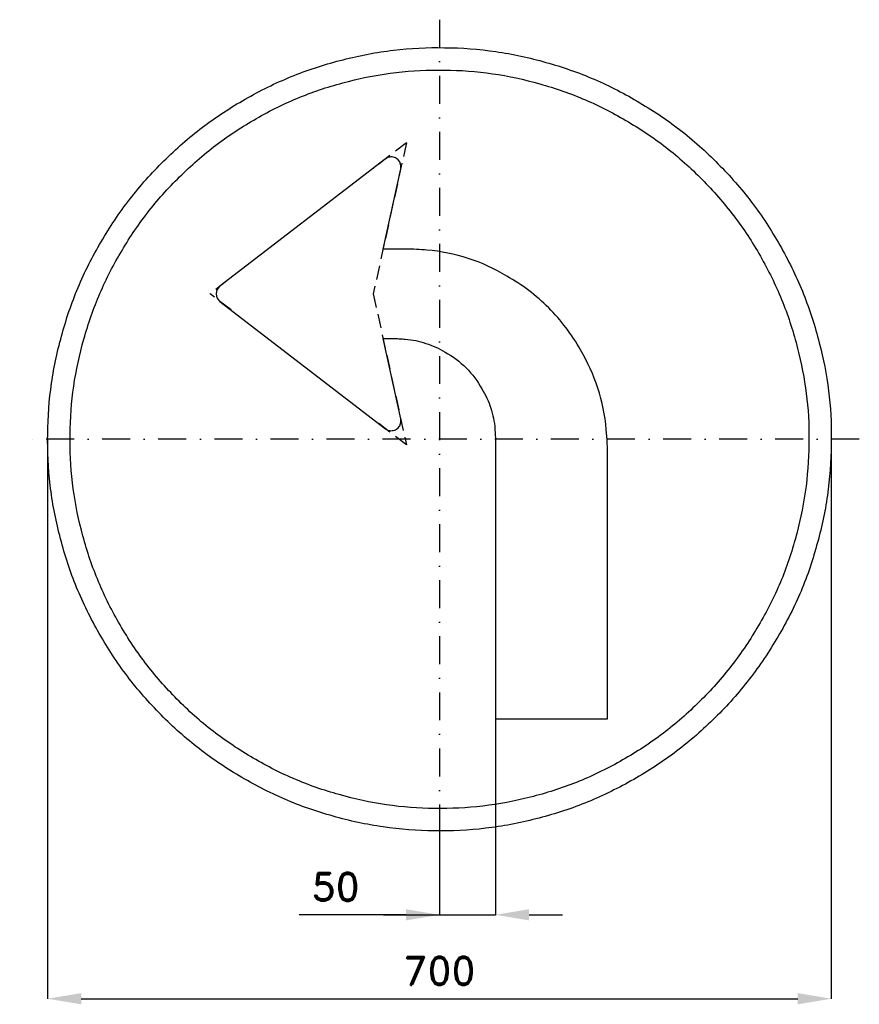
# Model space of a CAD drawing. Header units: millimetres. Extents: x -375 to 375, y -505 to 375.
import ezdxf

# ---------------------------------------------------------------- set-up
doc = ezdxf.new("R2010")
doc.units = ezdxf.units.MM
doc.header["$LTSCALE"] = 5
doc.linetypes.add('ČERCHOVANÁX2', pattern=[2, 1, -0.5, 0, -0.5])
doc.linetypes.add('ČÁRKOVANÁX2', pattern=[1.5, 1, -0.5])
doc.layers.add('Kóty', color=2, linetype='Continuous')
doc.layers.add('Značka', color=7, linetype='Continuous')
doc.styles.get("Standard").update_dxf_attribs({"font": 'romand.shx', "height": 25})
doc.dimstyles.get("Standard").update_dxf_attribs({"dimtxt": 25, "dimasz": 30, "dimexe": 0.18, "dimexo": 0.0625, "dimgap": 12.5, "dimtad": 1, "dimdec": 0, "dimzin": 0, "dimdsep": 46, "dimtxsty": 'Standard', "dimcen": 0.09, "dimadec": 0, "dimazin": 0, "dimtfac": 1, "dimtdec": 0, "dimtofl": 0, "dimtmove": 0, "dimatfit": 3, "dimfxl": 1, "dimtolj": 1, "dimtzin": 0, "dimarcsym": 0})

# ---------------------------------------------------------------- blocks, each defined once
blk = doc.blocks.new('*D1')
at = {"layer": 'Defpoints', "color": 0, "transparency": 16777216}
for p in [(-350.03, 0), (350, 0), (350, -500.03)]:
    blk.add_point(p, dxfattribs=at)
at = {"layer": 'Kóty', "color": 0, "lineweight": -2, "transparency": 16777216}
for p, q in [((-350.03, -0.06), (-350.03, -500.21)), ((350, -0.06), (350, -500.21)), ((-320.03, -500.03), (320, -500.03))]:
    blk.add_line(p, q, dxfattribs=at)
at = {"layer": 'Kóty', "color": 0, "transparency": 16777216}
for points in [[(-320.03, -495.03), (-320.03, -505.03), (-350.03, -500.03)], [(320, -495.03), (320, -505.03), (350, -500.03)]]:
    blk.add_solid(points, dxfattribs=at)
at = {"layer": 'Kóty', "color": 0, "transparency": 16777216, "insert": (-0.01, -475.03), "char_height": 25, "attachment_point": 5}
blk.add_mtext('\\A1;700', dxfattribs=at)

msp = doc.modelspace()

# ---------------------------------------------------------------- linework, layer by layer
at = {"layer": 'Kóty'}
for p, q in [((50, -250.12), (50, -425.21)), ((0, -330.03), (0, -425.21)), ((-30, -425.03), (-125.48, -425.03)), ((80, -425.03), (110, -425.03))]:
    msp.add_line(p, q, dxfattribs=at)
for points in [[(-50, -425.03), (0, -425.03)], [(0, -425.03), (50, -425.03)]]:
    msp.add_lwpolyline(points, dxfattribs=at)
for points in [[(-30, -420.03), (-30, -430.03), (0, -425.03)], [(80, -420.03), (80, -430.03), (50, -425.03)]]:
    msp.add_solid(points, dxfattribs=at)
at = {"layer": 'Značka', "color": 6, "linetype": 'ČERCHOVANÁX2', "lineweight": 25, "ltscale": 5}
for p, q in [((0, 375), (0, -375)), ((375, 0), (-375, 0))]:
    msp.add_line(p, q, dxfattribs=at)
at = {"layer": 'Značka', "color": 6, "linetype": 'ČÁRKOVANÁX2', "ltscale": 2.5}
for p, q in [((-29.5, 265.01), (-60.37, 241.26)), ((-29.5, 265.01), (-59.2, 130)), ((-189.93, 141.59), (-205, 130)), ((-186.25, 115.58), (-205, 130)), ((-59.2, 130), (-29.5, -5.01)), ((-29.5, -5.01), (-55.41, 14.93))]:
    msp.add_line(p, q, dxfattribs=at)
at = {"layer": 'Značka', "color": 5}
for points in [[(350, 0), (349.99, -2.29), (349.97, -4.58, -0.032166), (346.49, -50.21, -0.035722), (336.86, -95, -0.036663), (321.83, -138.26, -0.034754), (300.79, -178.95, -0.034038), (274.96, -216.77, -0.034452), (244.23, -250.71, -0.03456), (209.51, -280.56, -0.034427), (171.02, -305.37, -0.034389), (129.75, -325.22, -0.034419), (86.15, -339.23, -0.034423), (41.16, -347.72, -0.034417), (-4.58, -349.97, -0.034416), (-50.24, -346.53, -0.034416), (-95, -336.86, -0.034418), (-138.22, -321.72, -0.034417), (-178.95, -300.79, -0.034417), (-216.78, -274.98, -0.034415), (-250.71, -244.23, -0.034418), (-280.56, -209.5, -0.034417), (-305.37, -171.02, -0.034415), (-325.22, -129.75, -0.034415), (-339.23, -86.15, -0.034417), (-347.72, -41.16, -0.034417), (-349.97, 4.58, -0.034417), (-346.53, 50.24, -0.034418), (-336.86, 95, -0.034415), (-321.72, 138.22, -0.034416), (-300.79, 178.95, -0.034417), (-274.98, 216.78, -0.034416), (-244.23, 250.71, -0.034418), (-209.5, 280.56, -0.034417), (-171.02, 305.37, -0.034414), (-129.75, 325.22, -0.034415), (-86.15, 339.23, -0.034416), (-41.16, 347.72, -0.034416), (4.58, 349.97, -0.034417), (50.24, 346.53, -0.034418), (95, 336.86, -0.034416), (138.22, 321.71, -0.034417), (178.95, 300.79, -0.034415), (216.77, 274.98, -0.034404), (250.71, 244.23, -0.034414), (280.57, 209.5, -0.034485), (305.37, 171.02, -0.034415), (325.2, 129.76, -0.034074), (339.23, 86.15, -0.032793), (347.51, 43.38, -0.034265), (350, 0)], [(330, 0), (329.99, -2.16), (329.97, -4.32, -0.03217), (326.69, -47.34, -0.035725), (317.61, -89.57, -0.036668), (303.44, -130.36, -0.034756), (283.6, -168.73, -0.034039), (259.25, -204.39, -0.034453), (230.27, -236.38, -0.034559), (197.54, -264.53, -0.034425), (161.24, -287.92, -0.034388), (122.33, -306.64, -0.034417), (81.23, -319.85, -0.034424), (38.8, -327.85, -0.034417), (-4.32, -329.97, -0.034416), (-47.37, -326.73, -0.034417), (-89.58, -317.61, -0.034417), (-130.32, -303.33, -0.034417), (-168.73, -283.6, -0.034418), (-204.39, -259.27, -0.034417), (-236.38, -230.27, -0.034417), (-264.53, -197.53, -0.034415), (-287.92, -161.25, -0.034416), (-306.64, -122.34, -0.034417), (-319.85, -81.23, -0.034416), (-327.85, -38.8, -0.034415), (-329.97, 4.32, -0.034416), (-326.73, 47.37, -0.034416), (-317.61, 89.57, -0.034418), (-303.33, 130.32, -0.034415), (-283.6, 168.73, -0.034416), (-259.27, 204.39, -0.034418), (-230.27, 236.38, -0.034418), (-197.53, 264.53, -0.034415), (-161.24, 287.92, -0.034418), (-122.34, 306.64, -0.034418), (-81.23, 319.85, -0.034418), (-38.8, 327.85, -0.034416), (4.32, 329.97, -0.034417), (47.37, 326.73, -0.034416), (89.58, 317.61, -0.034415), (130.32, 303.33, -0.034417), (168.73, 283.6, -0.034417), (204.39, 259.27, -0.034408), (236.38, 230.27, -0.034414), (264.53, 197.53, -0.034486), (287.92, 161.25, -0.034419), (306.62, 122.35, -0.034073), (319.85, 81.23, -0.032789), (327.65, 40.9, -0.034268), (330, 0)], [(-50.4, 170), (-34.6, 241.83), (-34.52, 242.25), (-34.46, 242.66), (-34.41, 244.34), (-34.71, 246.01), (-35.51, 247.96), (-36.78, 249.64), (-38.4, 250.99, 0.06461), (-40.3, 251.88, 0.064308), (-42.37, 252.31, 0.063083), (-44.47, 252.21, 0.052217), (-46.11, 251.78), (-47.61, 251.02), (-47.96, 250.78), (-48.3, 250.54), (-196.1, 136.85), (-196.4, 136.6), (-196.7, 136.34), (-197.76, 135.17), (-198.58, 133.82), (-199.26, 131.96), (-199.47, 130), (-199.25, 128.04), (-198.58, 126.18), (-197.77, 124.82), (-196.7, 123.66), (-196.4, 123.4), (-196.1, 123.15), (-48.3, 9.46), (-47.96, 9.22), (-47.61, 8.98), (-46.11, 8.23, 0.052227), (-44.47, 7.79, 0.06493), (-42.37, 7.68, 0.064883), (-40.3, 8.12, 0.06474), (-38.4, 9.01), (-36.78, 10.36), (-35.51, 12.04), (-34.71, 13.99), (-34.4, 15.66), (-34.46, 17.34), (-34.52, 17.75), (-34.6, 18.17), (-50.4, 90), (-40, 90, -0.003573), (-35.29, 89.82, -0.010731), (-30.59, 89.51, -0.055714), (-12.2, 85.73, -0.056169), (5, 77.94, -0.069684), (23.73, 63.77, -0.068347), (37.94, 45, -0.056412), (45.84, 27.8, -0.061118), (49.51, 9.41), (49.83, 4.71), (50, 0), (50, -250), (150, -250), (150, -10), (149.64, -0.59), (149.01, 8.82, 0.055714), (141.46, 45.6, 0.056163), (125.88, 80, 0.069695), (97.53, 117.46, 0.068354), (60, 145.88, 0.056428), (25.6, 161.68, 0.061121), (-11.18, 169.01, 0.012201), (-20.59, 169.66, 0.00406), (-30, 170), (-49.3, 170), (-50.4, 170)]]:
    msp.add_lwpolyline(points, format="xyb", dxfattribs=at)

# ---------------------------------------------------------------- texts
at = {"layer": 'Kóty', "insert": (-92.74, -400.03), "char_height": 25, "attachment_point": 5}
msp.add_mtext('\\A1;50', dxfattribs=at)

# ---------------------------------------------------------------- dimensions: what is measured, and where the dimension line sits
at = {"layer": 'Kóty'}
dim = msp.add_linear_dim(base=(350, -500.03), p1=(-350.03, 0), p2=(350, 0), dimstyle='Standard', dxfattribs=at)
dim.commit()
dim.dimension.update_dxf_attribs({"geometry": '*D1', "text_midpoint": (-0.01, -475.03)})

doc.saveas('drawing.dxf')
